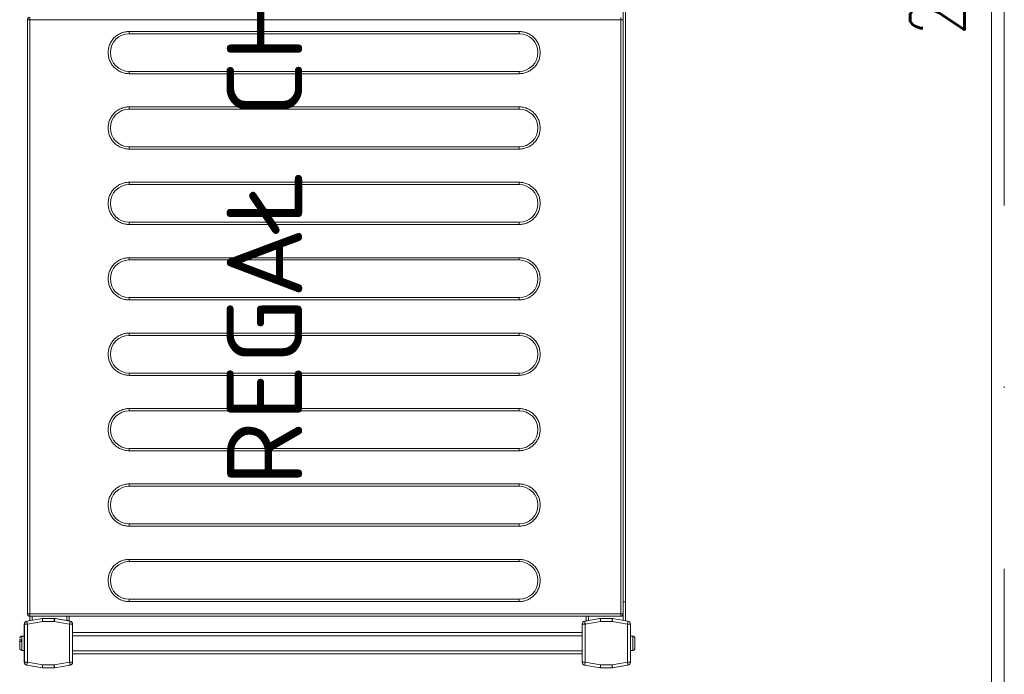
# Model space of a CAD drawing. Header units: millimetres. Extents: x -2074 to 12588, y -3630 to 101167.
# Tile 33 of 256: x 2384 to 2450, y -1590 to -1547. Entities that reach past the tile are written whole.
import ezdxf

# ---------------------------------------------------------------- set-up
doc = ezdxf.new("R2010")
doc.units = ezdxf.units.MM
doc.linetypes.add('ACAD_ISO10W100', pattern=[18, 12, -3, 0, -3])
doc.layers.add('SelinAr_BUD_osie', color=8, linetype='ACAD_ISO10W100', lineweight=18)
doc.layers.add('SelinAr_WYP_komory', color=8, linetype='Continuous', lineweight=18)
doc.styles.add('Arch-Dim', font='romans.shx', dxfattribs={"width": 0.75})
doc.styles.add('RomanS', font='romans.shx')
doc.dimstyles.new('Standard 50', dxfattribs={"dimscale": 20, "dimtxt": 0.18, "dimasz": 0.18, "dimexe": 0.18, "dimexo": 0.0625, "dimgap": 0.09, "dimtad": 1, "dimdec": 1, "dimzin": 0, "dimdsep": 46, "dimtxsty": 'Arch-Dim', "dimcen": 0.09, "dimclrd": 2, "dimclre": 2, "dimclrt": 1, "dimadec": 0, "dimazin": 0, "dimtfac": 1, "dimtdec": 1, "dimtofl": 0, "dimtmove": 0, "dimatfit": 3, "dimfxl": 0, "dimtolj": 1, "dimtzin": 0, "dimarcsym": 0})

# ---------------------------------------------------------------- blocks, each defined once
blk = doc.blocks.new('*D426')
at = {"color": 2, "lineweight": -2}
for p, q in [((41.25, 200), (80.249, 200)), ((76.649, 196.4), (76.649, 3.6)), ((41.25, 0), (80.249, 0))]:
    blk.add_line(p, q, dxfattribs=at)
at = {"color": 2}
for points in [[(76.049, 196.4), (77.249, 196.4), (76.649, 200)], [(76.049, 3.6), (77.249, 3.6), (76.649, 0)]]:
    blk.add_solid(points, dxfattribs=at)
at = {"layer": 'Defpoints', "color": 0}
for p in [(40, 200), (40, 0), (76.649, 0)]:
    blk.add_point(p, dxfattribs=at)
at = {"color": 1, "insert": (73.049, 100), "char_height": 3.6, "attachment_point": 5, "rotation": 90, "style": 'Arch-Dim'}
blk.add_mtext('\\A1;200.0', dxfattribs=at)
blk = doc.blocks.new('*U447')
at = {"lineweight": 15}
for p, q in [((1.726, 0), (1.819, 0)), ((0.182, -0.465), (0, -1.5)), ((0.182, -0.474), (0, -1.509)), ((0.379, -0.509), (0.2, -1.526)), ((2.904, -0.3), (0.379, -0.3)), ((0.379, -0.309), (0.379, -0.509)), ((2.904, -0.309), (0.379, -0.309)), ((2.904, -0.509), (0.379, -0.509)), ((1.167, -0.15), (1.167, -0.3)), ((2.117, -0.15), (1.167, -0.15)), ((1.876, -0.12), (1.765, -0.12)), ((2.117, -0.3), (2.117, -0.15)), ((2.904, -0.509), (2.904, -0.309)), ((3.083, -1.526), (2.904, -0.509)), ((3.283, -1.5), (3.101, -0.465)), ((3.283, -1.509), (3.101, -0.474)), ((3.583, -0.515), (3.583, -0.518)), ((42.983, -0.515), (3.583, -0.515)), ((3.583, -0.518), (3.583, -0.665)), ((42.983, -0.518), (42.983, -0.515)), ((42.983, -0.665), (42.983, -0.518)), ((3.433, -0.675), (3.138, -0.675)), ((3.433, -0.825), (3.164, -0.825)), ((3.433, -0.665), (3.433, -39.865)), ((3.583, -0.665), (3.433, -0.665)), ((42.983, -0.665), (3.583, -0.665)), ((3.583, -0.665), (3.583, -39.865)), ((43.133, -0.665), (42.983, -0.665)), ((42.983, -39.865), (42.983, -0.665)), ((0, -1.5), (0, -2.3)), ((0, -1.509), (0, -2.291)), ((0.2, -1.526), (0.2, -2.291)), ((3.083, -2.291), (3.083, -1.526)), ((3.283, -1.509), (3.283, -1.5)), ((3.283, -2.291), (3.283, -1.509)), ((0, -2.291), (0.2, -2.291)), ((0, -2.3), (0, -2.302)), ((0.003, -2.326), (0.182, -3.343)), ((0.2, -2.291), (0.379, -3.309)), ((2.904, -3.309), (3.083, -2.291)), ((3.083, -2.291), (3.283, -2.291)), ((3.101, -3.343), (3.28, -2.326)), ((3.283, -2.375), (3.151, -3.125)), ((3.283, -2.3), (3.283, -2.291)), ((3.283, -2.3), (3.283, -2.375)), ((3.283, -2.301), (3.283, -2.3)), ((3.433, -3.125), (3.151, -3.125)), ((0.379, -3.309), (2.904, -3.309)), ((0.379, -3.309), (0.379, -3.509)), ((0.379, -3.509), (2.904, -3.509)), ((0.942, -3.509), (0.942, -37.3)), ((1.142, -3.509), (1.142, -37.3)), ((2.142, -3.509), (2.142, -37.3)), ((2.342, -3.509), (2.342, -37.3)), ((2.904, -3.509), (2.904, -3.309)), ((3.433, -3.275), (3.125, -3.275)), ((0.182, -37.465), (0, -38.5)), ((0, -38.5), (0.182, -37.465)), ((0.379, -37.5), (0.2, -38.517)), ((0.379, -37.3), (0.379, -37.5)), ((2.904, -37.3), (0.379, -37.3)), ((2.904, -37.5), (0.379, -37.5)), ((2.904, -37.5), (2.904, -37.3)), ((3.083, -38.517), (2.904, -37.5)), ((3.283, -38.5), (3.101, -37.465)), ((3.433, -37.575), (3.125, -37.575)), ((3.151, -37.725), (3.283, -38.475)), ((3.433, -37.725), (3.151, -37.725)), ((0, -38.5), (0, -39.283)), ((0, -39.3), (0, -38.5)), ((0.2, -38.517), (0.2, -39.283)), ((3.083, -39.283), (3.083, -38.517)), ((3.283, -38.475), (3.283, -38.5)), ((3.283, -39.283), (3.283, -38.5)), ((0, -39.283), (0.2, -39.283)), ((0.182, -40.335), (0, -39.3)), ((0.003, -39.317), (0.182, -40.335)), ((0.2, -39.283), (0.379, -40.3)), ((2.904, -40.3), (3.083, -39.283)), ((3.083, -39.283), (3.283, -39.283)), ((3.101, -40.335), (3.28, -39.317)), ((3.283, -39.3), (3.28, -39.317)), ((3.283, -39.283), (3.283, -39.3)), ((0.379, -40.3), (2.904, -40.3)), ((0.379, -40.3), (0.379, -40.5)), ((2.904, -40.5), (2.904, -40.3)), ((4.383, -40.175), (3.129, -40.175)), ((4.383, -40.025), (3.155, -40.025)), ((3.433, -39.865), (3.583, -39.865)), ((3.583, -39.865), (42.983, -39.865)), ((3.583, -39.971), (3.583, -39.865)), ((3.583, -40.015), (3.583, -39.971)), ((3.583, -40.015), (42.983, -40.015)), ((4.383, -40.015), (4.383, -40.025)), ((131.283, -40.025), (4.383, -40.025)), ((4.383, -40.025), (4.383, -40.175)), ((131.283, -40.175), (4.383, -40.175)), ((42.983, -39.865), (42.983, -39.971)), ((42.983, -39.865), (43.133, -39.865)), ((42.983, -39.971), (42.983, -40.015)), ((0.379, -40.5), (2.904, -40.5)), ((1.167, -40.5), (1.167, -40.65)), ((1.167, -40.65), (2.117, -40.65)), ((1.17, -40.68), (1.173, -40.68)), ((2.11, -40.68), (2.114, -40.68)), ((2.117, -40.65), (2.117, -40.5))]:
    blk.add_line(p, q, dxfattribs=at)
at = {"color": 253, "lineweight": 15}
for p, q in [((4.403, -33.115), (4.403, -7.265)), ((4.403, -7.265), (4.553, -7.265)), ((4.553, -33.115), (4.553, -7.265)), ((7.053, -7.265), (7.053, -33.115)), ((7.053, -7.265), (7.203, -7.265)), ((7.203, -7.265), (7.203, -33.115)), ((9.403, -33.115), (9.403, -7.265)), ((9.403, -7.265), (9.553, -7.265)), ((9.553, -33.115), (9.553, -7.265)), ((12.053, -7.265), (12.053, -33.115)), ((12.053, -7.265), (12.203, -7.265)), ((12.203, -7.265), (12.203, -33.115)), ((14.403, -33.115), (14.403, -7.265)), ((14.403, -7.265), (14.553, -7.265)), ((14.553, -33.115), (14.553, -7.265)), ((17.053, -7.265), (17.053, -33.115)), ((17.053, -7.265), (17.203, -7.265)), ((17.203, -7.265), (17.203, -33.115)), ((19.403, -33.115), (19.403, -7.265)), ((19.403, -7.265), (19.553, -7.265)), ((19.553, -33.115), (19.553, -7.265)), ((22.053, -7.265), (22.053, -33.115)), ((22.053, -7.265), (22.203, -7.265)), ((22.203, -7.265), (22.203, -33.115)), ((24.403, -33.115), (24.403, -7.265)), ((24.403, -7.265), (24.553, -7.265)), ((24.553, -33.115), (24.553, -7.265)), ((27.053, -7.265), (27.053, -33.115)), ((27.053, -7.265), (27.203, -7.265)), ((27.203, -7.265), (27.203, -33.115)), ((29.403, -33.115), (29.403, -7.265)), ((29.403, -7.265), (29.553, -7.265)), ((29.553, -33.115), (29.553, -7.265)), ((32.053, -7.265), (32.053, -33.115)), ((32.053, -7.265), (32.203, -7.265)), ((32.203, -7.265), (32.203, -33.115)), ((34.403, -33.115), (34.403, -7.265)), ((34.403, -7.265), (34.553, -7.265)), ((34.553, -33.115), (34.553, -7.265)), ((37.053, -7.265), (37.053, -33.115)), ((37.053, -7.265), (37.203, -7.265)), ((37.203, -7.265), (37.203, -33.115)), ((39.403, -33.115), (39.403, -7.265)), ((39.403, -7.265), (39.553, -7.265)), ((39.553, -33.115), (39.553, -7.265)), ((42.053, -7.265), (42.053, -33.115)), ((42.053, -7.265), (42.203, -7.265)), ((42.203, -7.265), (42.203, -33.115)), ((4.403, -33.115), (4.553, -33.115)), ((7.203, -33.115), (7.053, -33.115)), ((9.403, -33.115), (9.553, -33.115)), ((12.203, -33.115), (12.053, -33.115)), ((14.403, -33.115), (14.553, -33.115)), ((17.203, -33.115), (17.053, -33.115)), ((19.403, -33.115), (19.553, -33.115)), ((22.203, -33.115), (22.053, -33.115)), ((24.403, -33.115), (24.553, -33.115)), ((27.203, -33.115), (27.053, -33.115)), ((29.403, -33.115), (29.553, -33.115)), ((32.203, -33.115), (32.053, -33.115)), ((34.403, -33.115), (34.553, -33.115)), ((37.203, -33.115), (37.053, -33.115)), ((39.403, -33.115), (39.553, -33.115)), ((42.203, -33.115), (42.053, -33.115))]:
    blk.add_line(p, q, dxfattribs=at)
at = {"lineweight": 15, "flags": 128}
for points in [[(0.379, -0.509), (0.341, -0.502), (0.304, -0.495), (0.27, -0.489), (0.24, -0.484), (0.216, -0.48), (0.197, -0.477), (0.186, -0.475), (0.182, -0.474)], [(3.101, -0.474), (3.097, -0.475), (3.086, -0.477), (3.068, -0.48), (3.043, -0.484), (3.013, -0.489), (2.979, -0.495), (2.942, -0.502), (2.904, -0.509)], [(0, -1.509), (0.003, -1.509), (0.012, -1.51), (0.027, -1.511), (0.047, -1.513), (0.071, -1.515), (0.1, -1.517), (0.132, -1.52), (0.165, -1.523), (0.2, -1.526)], [(3.083, -1.526), (3.122, -1.523), (3.16, -1.52), (3.194, -1.517), (3.225, -1.514), (3.249, -1.512), (3.268, -1.51), (3.279, -1.509), (3.283, -1.509)], [(0.2, -2.291), (0.162, -2.298), (0.125, -2.305), (0.091, -2.311), (0.061, -2.316), (0.036, -2.32), (0.018, -2.323), (0.007, -2.325), (0.003, -2.326)], [(3.28, -2.326), (3.276, -2.325), (3.265, -2.323), (3.247, -2.32), (3.222, -2.316), (3.193, -2.311), (3.159, -2.305), (3.122, -2.298), (3.083, -2.291)], [(3.151, -3.125), (3.146, -3.151), (3.142, -3.176), (3.138, -3.2), (3.134, -3.221), (3.131, -3.24), (3.128, -3.255), (3.126, -3.266), (3.125, -3.273), (3.125, -3.275)], [(0.182, -3.343), (0.186, -3.343), (0.197, -3.341), (0.216, -3.338), (0.24, -3.333), (0.27, -3.328), (0.304, -3.322), (0.341, -3.316), (0.379, -3.309)], [(2.904, -3.309), (2.942, -3.316), (2.979, -3.322), (3.013, -3.328), (3.043, -3.333), (3.068, -3.338), (3.086, -3.341), (3.097, -3.343), (3.101, -3.343)], [(0.379, -37.5), (0.341, -37.493), (0.304, -37.487), (0.27, -37.481), (0.24, -37.475), (0.216, -37.471), (0.197, -37.468), (0.186, -37.466), (0.182, -37.465)], [(3.101, -37.465), (3.097, -37.466), (3.086, -37.468), (3.068, -37.471), (3.043, -37.475), (3.013, -37.481), (2.979, -37.487), (2.942, -37.493), (2.904, -37.5)], [(3.125, -37.575), (3.125, -37.578), (3.127, -37.586), (3.129, -37.6), (3.132, -37.619), (3.136, -37.642), (3.141, -37.668), (3.146, -37.696), (3.151, -37.725)], [(0, -38.5), (0.004, -38.5), (0.015, -38.501), (0.034, -38.503), (0.059, -38.505), (0.089, -38.508), (0.123, -38.511), (0.161, -38.514), (0.2, -38.517)], [(3.083, -38.517), (3.118, -38.514), (3.152, -38.512), (3.183, -38.509), (3.212, -38.506), (3.236, -38.504), (3.256, -38.502), (3.271, -38.501), (3.28, -38.5), (3.283, -38.5)], [(0.2, -39.283), (0.162, -39.289), (0.125, -39.296), (0.091, -39.302), (0.061, -39.307), (0.036, -39.311), (0.018, -39.315), (0.007, -39.317), (0.003, -39.317)], [(3.28, -39.317), (3.276, -39.317), (3.265, -39.315), (3.247, -39.311), (3.222, -39.307), (3.193, -39.302), (3.159, -39.296), (3.122, -39.289), (3.083, -39.283)], [(0.182, -40.335), (0.186, -40.334), (0.197, -40.332), (0.216, -40.329), (0.24, -40.325), (0.27, -40.319), (0.304, -40.313), (0.341, -40.307), (0.379, -40.3)], [(2.904, -40.3), (2.942, -40.307), (2.979, -40.313), (3.013, -40.319), (3.043, -40.325), (3.068, -40.329), (3.086, -40.332), (3.097, -40.334), (3.101, -40.335)]]:
    blk.add_lwpolyline(points, dxfattribs=at)
at = {"lineweight": 15}
for centre, radius, start, end in [((0.379, -0.5), 0.2, 90, 170), ((0.379, -0.509), 0.2, 90, 170), ((1.317, -0.15), 0.15, 90, 180), ((1.967, -0.15), 0.15, 0, 90), ((2.904, -0.5), 0.2, 10, 90), ((2.904, -0.509), 0.2, 10, 90), ((0.2, -2.291), 0.2, 180, 190), ((3.083, -2.291), 0.2, 350, 0), ((0.379, -3.309), 0.2, 190, 270), ((2.904, -3.309), 0.2, 270, 350), ((0.379, -37.5), 0.2, 90, 170), ((0.379, -37.5), 0.2, 90, 170), ((2.904, -37.5), 0.2, 10, 90), ((0.2, -39.283), 0.2, 180, 190), ((3.083, -39.283), 0.2, 350, 0), ((0.379, -40.3), 0.2, 190, 270), ((0.379, -40.3), 0.2, 190, 270), ((2.904, -40.3), 0.2, 270, 350), ((3.583, -39.865), 0.15, 180, 270), ((1.317, -40.65), 0.15, 180, 191.53696), ((1.967, -40.65), 0.15, 348.46304, 0)]:
    blk.add_arc(centre, radius, start, end, dxfattribs=at)
at = {"color": 253, "lineweight": 15}
for centre, start, end in [((5.803, -7.265), 0, 180), ((10.803, -7.265), 0, 180), ((15.803, -7.265), 0, 180), ((20.803, -7.265), 0, 180), ((25.803, -7.265), 0, 180), ((30.803, -7.265), 0, 180), ((35.803, -7.265), 0, 180), ((40.803, -7.265), 0, 180), ((5.803, -33.115), 180, 0), ((10.803, -33.115), 180, 0), ((15.803, -33.115), 180, 0), ((20.803, -33.115), 180, 0), ((25.803, -33.115), 180, 0), ((30.803, -33.115), 180, 0), ((35.803, -33.115), 180, 0), ((40.803, -33.115), 180, 0)]:
    blk.add_arc(centre, 1.25, start, end, dxfattribs=at)
at = {"lineweight": 15}
for points, knots in [([(1.708, 0), (1.672, 0), (1.597, 0), (1.486, 0), (1.395, 0), (1.338, 0), (1.312, 0), (1.318, 0), (1.319, 0)], [0, 0, 0, 0, 0.188945, 0.389816, 0.590684, 0.779625, 0.968579, 1, 1, 1, 1]), ([(1.765, -0.12), (1.763, -0.104), (1.759, -0.072), (1.746, -0.033), (1.729, -0.006), (1.715, -0.002), (1.708, 0)], [0, 0, 0, 0, 0.243636, 0.487267, 0.73198, 1, 1, 1, 1]), ([(1.921, 0), (1.915, 0), (1.893, 0), (1.849, 0), (1.819, 0)], [0, 0, 0, 0, 0.31192, 1, 1, 1, 1]), ([(1.819, 0), (1.826, -0.002), (1.839, -0.005), (1.856, -0.031), (1.87, -0.07), (1.874, -0.103), (1.876, -0.12)], [0, 0, 0, 0, 0.250222, 0.500532, 0.748158, 1, 1, 1, 1]), ([(3.583, -0.518), (3.573, -0.519), (3.553, -0.521), (3.523, -0.53), (3.497, -0.545), (3.467, -0.57), (3.439, -0.61), (3.435, -0.648), (3.433, -0.667)], [0, 0, 0, 0, 0.130769, 0.260026, 0.387968, 0.514575, 0.761736, 1, 1, 1, 1]), ([(43.133, -0.667), (43.131, -0.648), (43.128, -0.61), (43.1, -0.57), (43.07, -0.545), (43.043, -0.53), (43.014, -0.521), (42.993, -0.519), (42.983, -0.518)], [0, 0, 0, 0, 0.238262, 0.485424, 0.612031, 0.739977, 0.869231, 1, 1, 1, 1]), ([(1.173, -40.68), (1.178, -40.696), (1.188, -40.728), (1.223, -40.767), (1.268, -40.794), (1.304, -40.798), (1.322, -40.8)], [0, 0, 0, 0, 0.243643, 0.487245, 0.731956, 1, 1, 1, 1]), ([(1.322, -40.8), (1.332, -40.8), (1.353, -40.8), (1.43, -40.8), (1.53, -40.8), (1.642, -40.8), (1.753, -40.8), (1.853, -40.8), (1.93, -40.8), (1.951, -40.8), (1.961, -40.8)], [0, 0, 0, 0, 0.121175, 0.250001, 0.378823, 0.5, 0.621177, 0.749999, 0.878825, 1, 1, 1, 1]), ([(1.961, -40.8), (1.978, -40.798), (2.013, -40.795), (2.058, -40.769), (2.094, -40.73), (2.105, -40.697), (2.11, -40.68)], [0, 0, 0, 0, 0.250219, 0.500551, 0.74815, 1, 1, 1, 1])]:
    blk.add_open_spline(points, degree=3, knots=knots, dxfattribs=at)
at = {"color": 253, "lineweight": 15}
for points, knots in [([(4.403, -7.265), (4.408, -7.18), (4.417, -7.004), (4.495, -6.743), (4.624, -6.492), (4.806, -6.268), (5.03, -6.086), (5.281, -5.956), (5.542, -5.881), (5.803, -5.857), (6.064, -5.881), (6.325, -5.956), (6.576, -6.086), (6.8, -6.268), (6.982, -6.492), (7.111, -6.743), (7.189, -7.004), (7.199, -7.18), (7.203, -7.265)], [0, 0, 0, 0, 0.058258, 0.120006, 0.18432, 0.25, 0.31568, 0.379994, 0.441742, 0.5, 0.558258, 0.620006, 0.68432, 0.75, 0.81568, 0.879994, 0.941742, 1, 1, 1, 1]), ([(9.403, -7.265), (9.408, -7.18), (9.417, -7.004), (9.495, -6.743), (9.624, -6.492), (9.806, -6.268), (10.03, -6.086), (10.281, -5.956), (10.542, -5.881), (10.803, -5.857), (11.064, -5.881), (11.325, -5.956), (11.576, -6.086), (11.8, -6.268), (11.982, -6.492), (12.111, -6.743), (12.189, -7.004), (12.199, -7.18), (12.203, -7.265)], [0, 0, 0, 0, 0.058258, 0.120006, 0.18432, 0.25, 0.31568, 0.379994, 0.441742, 0.5, 0.558258, 0.620006, 0.68432, 0.75, 0.81568, 0.879994, 0.941742, 1, 1, 1, 1]), ([(14.403, -7.265), (14.408, -7.18), (14.417, -7.004), (14.495, -6.743), (14.624, -6.492), (14.806, -6.268), (15.03, -6.086), (15.281, -5.956), (15.542, -5.881), (15.803, -5.857), (16.064, -5.881), (16.325, -5.956), (16.576, -6.086), (16.8, -6.268), (16.982, -6.492), (17.111, -6.743), (17.189, -7.004), (17.199, -7.18), (17.203, -7.265)], [0, 0, 0, 0, 0.058258, 0.120006, 0.18432, 0.25, 0.31568, 0.379994, 0.441742, 0.5, 0.558258, 0.620006, 0.68432, 0.75, 0.81568, 0.879994, 0.941742, 1, 1, 1, 1]), ([(19.403, -7.265), (19.408, -7.18), (19.417, -7.004), (19.495, -6.743), (19.624, -6.492), (19.806, -6.268), (20.03, -6.086), (20.281, -5.956), (20.542, -5.881), (20.803, -5.857), (21.064, -5.881), (21.325, -5.956), (21.576, -6.086), (21.8, -6.268), (21.982, -6.492), (22.111, -6.743), (22.189, -7.004), (22.199, -7.18), (22.203, -7.265)], [0, 0, 0, 0, 0.058258, 0.120006, 0.18432, 0.25, 0.31568, 0.379994, 0.441742, 0.5, 0.558258, 0.620006, 0.68432, 0.75, 0.81568, 0.879994, 0.941742, 1, 1, 1, 1]), ([(24.403, -7.265), (24.408, -7.18), (24.417, -7.004), (24.495, -6.743), (24.624, -6.492), (24.806, -6.268), (25.03, -6.086), (25.281, -5.956), (25.542, -5.881), (25.803, -5.857), (26.064, -5.881), (26.325, -5.956), (26.576, -6.086), (26.8, -6.268), (26.982, -6.492), (27.111, -6.743), (27.189, -7.004), (27.199, -7.18), (27.203, -7.265)], [0, 0, 0, 0, 0.058258, 0.120006, 0.18432, 0.25, 0.31568, 0.379994, 0.441742, 0.5, 0.558258, 0.620006, 0.68432, 0.75, 0.81568, 0.879994, 0.941742, 1, 1, 1, 1]), ([(29.403, -7.265), (29.408, -7.18), (29.417, -7.004), (29.495, -6.743), (29.624, -6.492), (29.806, -6.268), (30.03, -6.086), (30.281, -5.956), (30.542, -5.881), (30.803, -5.857), (31.064, -5.881), (31.325, -5.956), (31.576, -6.086), (31.8, -6.268), (31.982, -6.492), (32.111, -6.743), (32.189, -7.004), (32.199, -7.18), (32.203, -7.265)], [0, 0, 0, 0, 0.058258, 0.120006, 0.18432, 0.25, 0.31568, 0.379994, 0.441742, 0.5, 0.558258, 0.620006, 0.68432, 0.75, 0.81568, 0.879994, 0.941742, 1, 1, 1, 1]), ([(34.403, -7.265), (34.408, -7.18), (34.417, -7.004), (34.495, -6.743), (34.624, -6.492), (34.806, -6.268), (35.03, -6.086), (35.281, -5.956), (35.542, -5.881), (35.803, -5.857), (36.064, -5.881), (36.325, -5.956), (36.576, -6.086), (36.8, -6.268), (36.982, -6.492), (37.111, -6.743), (37.189, -7.004), (37.199, -7.18), (37.203, -7.265)], [0, 0, 0, 0, 0.058258, 0.120006, 0.18432, 0.25, 0.31568, 0.379994, 0.441742, 0.5, 0.558258, 0.620006, 0.68432, 0.75, 0.81568, 0.879994, 0.941742, 1, 1, 1, 1]), ([(39.403, -7.265), (39.408, -7.18), (39.417, -7.004), (39.495, -6.743), (39.624, -6.492), (39.806, -6.268), (40.03, -6.086), (40.281, -5.956), (40.542, -5.881), (40.803, -5.857), (41.064, -5.881), (41.325, -5.956), (41.576, -6.086), (41.8, -6.268), (41.982, -6.492), (42.111, -6.743), (42.189, -7.004), (42.199, -7.18), (42.203, -7.265)], [0, 0, 0, 0, 0.058258, 0.120006, 0.18432, 0.25, 0.31568, 0.379994, 0.441742, 0.5, 0.558258, 0.620005, 0.68432, 0.75, 0.81568, 0.879994, 0.941742, 1, 1, 1, 1]), ([(7.203, -33.115), (7.199, -33.2), (7.189, -33.376), (7.111, -33.637), (6.982, -33.888), (6.8, -34.112), (6.576, -34.294), (6.325, -34.424), (6.064, -34.499), (5.803, -34.523), (5.542, -34.499), (5.281, -34.424), (5.03, -34.294), (4.806, -34.112), (4.624, -33.888), (4.495, -33.637), (4.417, -33.376), (4.408, -33.2), (4.403, -33.115)], [0, 0, 0, 0, 0.058258, 0.120006, 0.18432, 0.25, 0.31568, 0.379994, 0.441742, 0.5, 0.558258, 0.620006, 0.68432, 0.75, 0.81568, 0.879994, 0.941742, 1, 1, 1, 1]), ([(12.203, -33.115), (12.199, -33.2), (12.189, -33.376), (12.111, -33.637), (11.982, -33.888), (11.8, -34.112), (11.576, -34.294), (11.325, -34.424), (11.064, -34.499), (10.803, -34.523), (10.542, -34.499), (10.281, -34.424), (10.03, -34.294), (9.806, -34.112), (9.624, -33.888), (9.495, -33.637), (9.417, -33.376), (9.408, -33.2), (9.403, -33.115)], [0, 0, 0, 0, 0.058258, 0.120006, 0.18432, 0.25, 0.31568, 0.379994, 0.441742, 0.5, 0.558258, 0.620006, 0.68432, 0.75, 0.81568, 0.879994, 0.941742, 1, 1, 1, 1]), ([(17.203, -33.115), (17.199, -33.2), (17.189, -33.376), (17.111, -33.637), (16.982, -33.888), (16.8, -34.112), (16.576, -34.294), (16.325, -34.424), (16.064, -34.499), (15.803, -34.523), (15.542, -34.499), (15.281, -34.424), (15.03, -34.294), (14.806, -34.112), (14.624, -33.888), (14.495, -33.637), (14.417, -33.376), (14.408, -33.2), (14.403, -33.115)], [0, 0, 0, 0, 0.058258, 0.120006, 0.18432, 0.25, 0.31568, 0.379994, 0.441742, 0.5, 0.558258, 0.620006, 0.68432, 0.75, 0.81568, 0.879994, 0.941742, 1, 1, 1, 1]), ([(22.203, -33.115), (22.199, -33.2), (22.189, -33.376), (22.111, -33.637), (21.982, -33.888), (21.8, -34.112), (21.576, -34.294), (21.325, -34.424), (21.064, -34.499), (20.803, -34.523), (20.542, -34.499), (20.281, -34.424), (20.03, -34.294), (19.806, -34.112), (19.624, -33.888), (19.495, -33.637), (19.417, -33.376), (19.408, -33.2), (19.403, -33.115)], [0, 0, 0, 0, 0.058258, 0.120006, 0.18432, 0.25, 0.31568, 0.379994, 0.441742, 0.5, 0.558258, 0.620006, 0.684321, 0.75, 0.81568, 0.879994, 0.941742, 1, 1, 1, 1]), ([(27.203, -33.115), (27.199, -33.2), (27.189, -33.376), (27.111, -33.637), (26.982, -33.888), (26.8, -34.112), (26.576, -34.294), (26.325, -34.424), (26.064, -34.499), (25.803, -34.523), (25.542, -34.499), (25.281, -34.424), (25.03, -34.294), (24.806, -34.112), (24.624, -33.888), (24.495, -33.637), (24.417, -33.376), (24.408, -33.2), (24.403, -33.115)], [0, 0, 0, 0, 0.058258, 0.120005, 0.18432, 0.25, 0.31568, 0.379994, 0.441742, 0.5, 0.558258, 0.620006, 0.684321, 0.75, 0.81568, 0.879994, 0.941742, 1, 1, 1, 1]), ([(32.203, -33.115), (32.199, -33.2), (32.189, -33.376), (32.111, -33.637), (31.982, -33.888), (31.8, -34.112), (31.576, -34.294), (31.325, -34.424), (31.064, -34.499), (30.803, -34.523), (30.542, -34.499), (30.281, -34.424), (30.03, -34.294), (29.806, -34.112), (29.624, -33.888), (29.495, -33.637), (29.417, -33.376), (29.408, -33.2), (29.403, -33.115)], [0, 0, 0, 0, 0.058258, 0.1200055, 0.1843203, 0.2500001, 0.3156796, 0.3799944, 0.441742, 0.5000001, 0.5582579, 0.6200055, 0.6843203, 0.7499998, 0.8156796, 0.8799944, 0.941742, 1, 1, 1, 1]), ([(37.203, -33.115), (37.199, -33.2), (37.189, -33.376), (37.111, -33.637), (36.982, -33.888), (36.8, -34.112), (36.576, -34.294), (36.325, -34.424), (36.064, -34.499), (35.803, -34.523), (35.542, -34.499), (35.281, -34.424), (35.03, -34.294), (34.806, -34.112), (34.624, -33.888), (34.495, -33.637), (34.417, -33.376), (34.408, -33.2), (34.403, -33.115)], [0, 0, 0, 0, 0.058258, 0.1200055, 0.1843201, 0.2499999, 0.3156797, 0.3799945, 0.4417421, 0.4999999, 0.558258, 0.6200056, 0.6843204, 0.7499999, 0.8156796, 0.8799944, 0.941742, 1, 1, 1, 1]), ([(42.203, -33.115), (42.199, -33.2), (42.189, -33.376), (42.111, -33.637), (41.982, -33.888), (41.8, -34.112), (41.576, -34.294), (41.325, -34.424), (41.064, -34.499), (40.803, -34.523), (40.542, -34.499), (40.281, -34.424), (40.03, -34.294), (39.806, -34.112), (39.624, -33.888), (39.495, -33.637), (39.417, -33.376), (39.408, -33.2), (39.403, -33.115)], [0, 0, 0, 0, 0.058258, 0.120005, 0.18432, 0.25, 0.315679, 0.379995, 0.441742, 0.5, 0.558258, 0.620006, 0.68432, 0.75, 0.81568, 0.879994, 0.941742, 1, 1, 1, 1])]:
    blk.add_open_spline(points, degree=3, knots=knots, dxfattribs=at)
at = {"insert": (67.85, -20.4), "char_height": 5, "width": 135.7, "attachment_point": 5, "style": 'RomanS'}
blk.add_mtext('REGAŁ CHŁODNICZY MAGAZYNOWY\\P1357x408mm', dxfattribs=at)
blk = doc.blocks.new('*U389')
at = {"ltscale": 4}
blk.add_line((0, 50), (0, -1730), dxfattribs=at)
blk = doc.blocks.new('*U425')
dim = blk.add_linear_dim(base=(76.649, 0), p1=(40, 200), p2=(40, 0), angle=90, dimstyle='Standard 50', override={"dimfxl": 50, "dimfxlon": 1})
dim.commit()
dim.dimension.update_dxf_attribs({"geometry": '*D426', "text_midpoint": (73.049, 100)})
blk = doc.blocks.new('ewerwerwerwe')
at = {"layer": 'SelinAr_BUD_osie'}
blk.add_blockref('*U389', (2449.657, 2159.741), dxfattribs=at)
at = {"layer": 'SelinAr_WYP_komory'}
blk.add_blockref('*U425', (2372.157, 1357.241), dxfattribs=at)
at = {"layer": 'SelinAr_WYP_komory', "linetype": 'Continuous', "lineweight": 25, "rotation": 90}
blk.add_blockref('*U447', (2384.362, 1410.068), dxfattribs=at)

msp = doc.modelspace()

# ---------------------------------------------------------------- block references
msp.add_blockref('ewerwerwerwe', (0, -3000))

doc.saveas('drawing.dxf')
